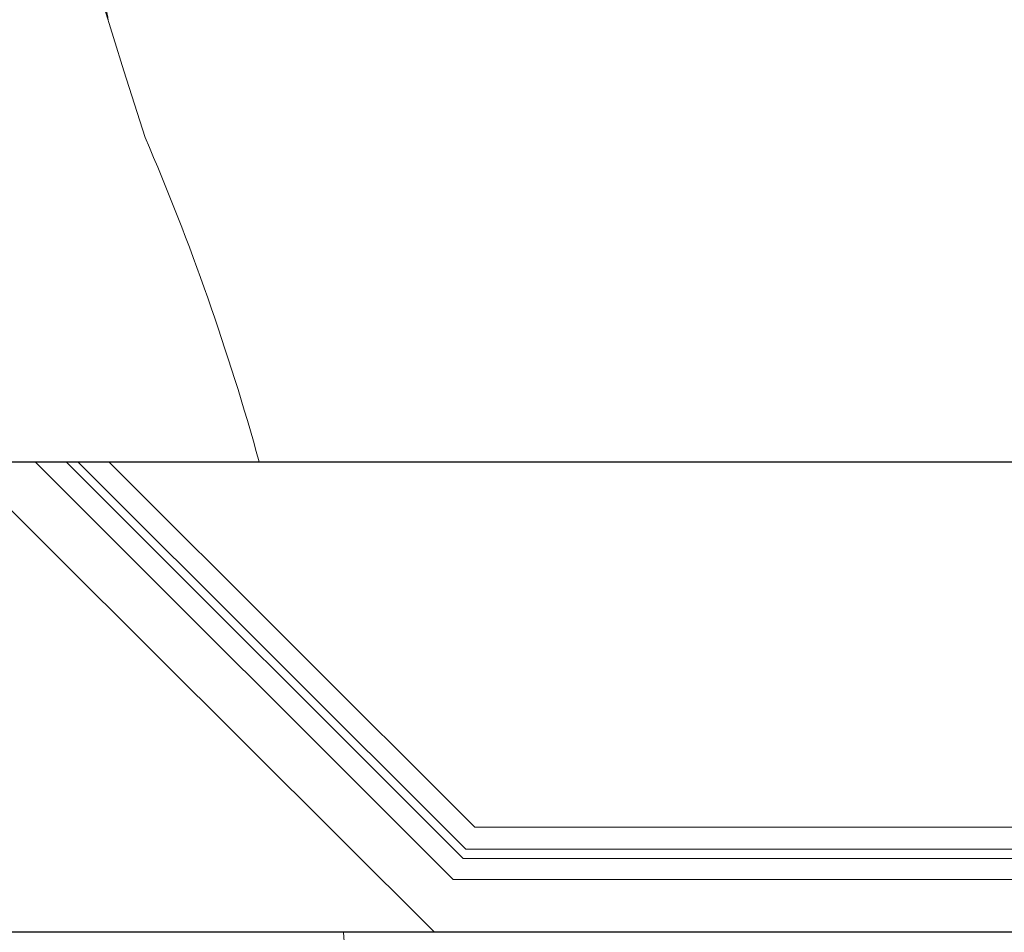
# Model space of a CAD drawing. Header units: metres. Extents: x 779 to 7046, y -512 to 9570.
# Tile 124 of 256: x 2471.59 to 2473.06, y -213.77 to -212.41. Entities that reach past the tile are written whole.
import ezdxf

# ---------------------------------------------------------------- set-up
doc = ezdxf.new("R2010")
doc.units = ezdxf.units.M
doc.linetypes.add('CIĄGłA', pattern=[0])
for name, color, linetype in [('1__logo', 7, 'Continuous'), ('PDF _Geometria', 7, 'Continuous'), ('TB_OBRYS1', 3, 'Continuous')]:
    doc.layers.add(name, color=color, linetype=linetype)
doc.layers.add('a___wymiary', color=9, linetype='Continuous', lineweight=18)
doc.layers.add('ZP_Zieleń', color=252, linetype='Continuous', lineweight=5)

# ---------------------------------------------------------------- blocks, each defined once
blk = doc.blocks.new('B-B')
at = {"layer": '1__logo', "color": 18, "lineweight": 25, "true_color": 0x000000}
for p, q in [((23.4484, -69.4034, -10.04), (23.9455, -68.6783, -10.04)), ((23.4817, -69.4125, -10.04), (23.954, -68.7236, -10.04)), ((23.9572, -68.7408, -10.04), (23.4964, -69.4134, -10.04)), ((23.9656, -68.7862, -10.04), (23.531, -69.4207, -10.04))]:
    blk.add_line(p, q, dxfattribs=at)
at = {"layer": 'a___wymiary', "color": 18, "true_color": 0x000000}
for p, q in [((24.8048, -76.6855, -10.04), (23.4484, -69.4034, -10.04)), ((23.4817, -69.4125, -10.04), (24.8326, -76.665, -10.04)), ((24.846, -76.6588, -10.04), (23.4964, -69.4134, -10.04)), ((23.531, -69.4207, -10.04), (24.8756, -76.6396, -10.04))]:
    blk.add_line(p, q, dxfattribs=at)
at = {"layer": 'a___wymiary', "color": 18, "true_color": 0x000000, "elevation": -10.04}
for points in [[(23.9256, -68.5715), (23.3661, -69.3905), (24.7327, -76.7271), (25.5495, -77.2897), (25.4572, -76.7939)], [(25.2396, -75.6258), (23.9256, -68.5715)]]:
    blk.add_lwpolyline(points, dxfattribs=at)
at = {"layer": 'TB_OBRYS1', "color": 18, "lineweight": 25, "true_color": 0x000000, "elevation": -10.04}
blk.add_lwpolyline([(25.4572, -76.7939), (25.6531, -77.8461), (24.965, -77.9743), (23.1338, -68.1434), (23.822, -68.0152), (25.2396, -75.6258)], dxfattribs=at)
at = {"layer": 'ZP_Zieleń', "linetype": 'CIĄGłA'}
for points, elevation in [([(24.8418, -66.8795, -0.091371), (26.5383, -66.835, 0.05564), (27.9003, -66.7626, -0.350731), (28.4491, -67.0178, -0.133833), (28.4146, -67.1696, -0.220952), (27.5952, -67.7484, 0.0963), (24.4497, -68.7509, -0.033663), (24.0065, -69.0059)], -10.04), ([(23.3413, -69.2571, -0.060202), (22.4391, -69.3909, 0.057707), (20.7494, -69.6336, -0.296754), (18.7199, -69.1685, -0.147159), (18.6539, -69.0405), (18.6013, -68.7585, -0.306794), (18.7134, -68.5015), (19.2982, -68.1314)], -10.04), ([(24.611, -68.6649, 0.003518), (24.6831, -68.6363, -0.111333), (26.7383, -68.501, 0.05564), (28.1002, -68.4286, -0.350731), (28.649, -68.6838, -0.133833), (28.6145, -68.8356, -0.220952), (27.7951, -69.4144, 0.0963), (24.6496, -70.417, -0.026218), (24.3073, -70.6207)], -3077917.2191)]:
    blk.add_lwpolyline(points, format="xyb", dxfattribs=dict(at, elevation=elevation))

msp = doc.modelspace()

# ---------------------------------------------------------------- block references
at = {"layer": 'PDF _Geometria', "linetype": 'CIĄGłA', "rotation": 79.44877770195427}
msp.add_blockref('B-B', (2399.7141, -224.034, 10.04), dxfattribs=at)

doc.saveas('drawing.dxf')
